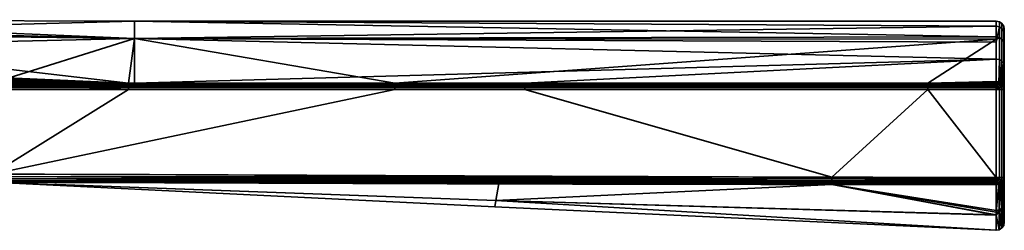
# Model space of a CAD drawing. Header units: millimetres. Extents: x -320 to 8070, y -96 to 57.
# Tile 87 of 111: x 5590 to 5651, y -96 to -83. Entities that reach past the tile are written whole.
import ezdxf

# ---------------------------------------------------------------- set-up
doc = ezdxf.new("R2010")
doc.units = ezdxf.units.MM
doc.layers.add('151', color=7, linetype='Continuous', true_color=0xffffff)

# ---------------------------------------------------------------- blocks, each defined once
blk = doc.blocks.new('UG_SURFACE_022')
at = {"layer": '151', "color": 251, "linetype": 'Continuous', "lineweight": 35}
for points in [[(5569.407, -83.211, 1103.999), (5596.861, -84.375, 1098.026), (5548.693, -83.206, 1103.195)], [(5548.693, -83.206, 1103.195), (5596.861, -84.375, 1098.026), (5569.504, -84.025, 1098.166)], [(5596.861, -83.3, 1103.998), (5569.407, -83.211, 1103.999), (5569.504, -84.024, 1109.832)], [(5569.407, -83.211, 1103.999), (5596.861, -83.3, 1103.998), (5596.861, -84.375, 1098.026)], [(5569.504, -84.024, 1109.832), (5596.861, -84.374, 1109.971), (5596.861, -83.3, 1103.998)], [(5596.861, -83.3, 1103.998), (5596.861, -84.374, 1109.971), (5650.5, -84.265, 1109.668)], [(5596.861, -83.3, 1103.998), (5650.5, -83.3, 1104), (5650.5, -83.616, 1100.726)], [(5650.5, -83.616, 1100.726), (5596.861, -84.375, 1098.026), (5596.861, -83.3, 1103.998)], [(5650.5, -84.265, 1109.668), (5650.5, -83.3, 1104), (5596.861, -83.3, 1103.998)], [(5650.692, -83.338, 1104), (5650.5, -83.3, 1104), (5650.5, -84.265, 1109.668), (5650.692, -84.301, 1109.656)], [(5650.692, -83.653, 1100.733), (5650.5, -83.616, 1100.726), (5650.5, -83.3, 1104), (5650.692, -83.338, 1104)], [(5650.854, -83.446, 1104), (5650.692, -83.338, 1104), (5650.692, -84.301, 1109.656), (5650.854, -84.404, 1109.62)], [(5650.854, -83.76, 1100.754), (5650.692, -83.653, 1100.733), (5650.692, -83.338, 1104), (5650.854, -83.446, 1104)], [(5650.5, -83.616, 1100.726), (5650.5, -84.603, 1098.112), (5596.861, -84.375, 1098.026)], [(5650.5, -84.603, 1098.112), (5650.5, -83.616, 1100.726), (5650.692, -83.653, 1100.733)], [(5650.692, -83.653, 1100.733), (5650.692, -85.68, 1095.366), (5650.5, -85.647, 1095.347), (5650.5, -84.603, 1098.112)], [(5650.854, -85.773, 1095.421), (5650.692, -85.68, 1095.366), (5650.692, -83.653, 1100.733), (5650.854, -83.76, 1100.754)], [(5650.962, -83.609, 1104), (5650.854, -83.446, 1104), (5650.854, -84.404, 1109.62), (5650.962, -84.557, 1109.566)], [(5650.962, -83.919, 1100.785), (5650.854, -83.76, 1100.754), (5650.854, -83.446, 1104), (5650.962, -83.609, 1104)], [(5650.962, -85.913, 1095.503), (5650.854, -85.773, 1095.421), (5650.854, -83.76, 1100.754), (5650.962, -83.919, 1100.785)], [(5651, -83.8, 1104), (5650.962, -83.609, 1104), (5650.962, -84.557, 1109.566), (5651, -84.737, 1109.503)], [(5651, -84.107, 1100.822), (5650.962, -83.919, 1100.785), (5650.962, -83.609, 1104), (5651, -83.8, 1104)], [(5651, -86.079, 1095.599), (5650.962, -85.913, 1095.503), (5650.962, -83.919, 1100.785), (5651, -84.107, 1100.822)], [(5651, -95.788, 1104), (5651, -83.8, 1104), (5651, -84.737, 1109.503)], [(5651, -95.788, 1104), (5651, -84.107, 1100.822), (5651, -83.8, 1104)], [(5569.504, -84.024, 1109.832), (5563.368, -85.696, 1114.722), (5596.49, -87.145, 1114.816)], [(5596.49, -87.145, 1114.816), (5596.861, -84.374, 1109.971), (5569.504, -84.024, 1109.832)], [(5569.62, -84.991, 1095.494), (5569.504, -84.025, 1098.166), (5596.861, -84.375, 1098.026)], [(5569.62, -84.991, 1095.494), (5596.861, -84.375, 1098.026), (5587.982, -87.146, 1093.184)], [(5596.861, -84.375, 1098.026), (5596.863, -87.147, 1093.184), (5587.982, -87.146, 1093.184)], [(5596.49, -87.145, 1114.816), (5596.863, -87.145, 1114.816), (5596.861, -84.374, 1109.971)], [(5596.861, -84.374, 1109.971), (5650.5, -84.419, 1109.946), (5650.5, -84.265, 1109.668)], [(5650.5, -84.419, 1109.946), (5596.861, -84.374, 1109.971), (5613.075, -87.148, 1114.816)], [(5596.861, -84.374, 1109.971), (5596.863, -87.145, 1114.816), (5613.075, -87.148, 1114.816)], [(5596.861, -84.375, 1098.026), (5650.5, -84.603, 1098.112), (5650.5, -85.647, 1095.347)], [(5650.5, -85.647, 1095.347), (5596.863, -87.147, 1093.184), (5596.861, -84.375, 1098.026)], [(5613.075, -87.148, 1114.816), (5646.247, -87.148, 1114.816), (5650.5, -84.419, 1109.946)], [(5646.247, -87.148, 1114.816), (5650.5, -87.053, 1114.698), (5650.5, -84.419, 1109.946)], [(5650.692, -84.301, 1109.656), (5650.5, -84.265, 1109.668), (5650.5, -84.419, 1109.946)], [(5650.5, -84.419, 1109.946), (5650.5, -87.053, 1114.698), (5650.692, -87.082, 1114.674), (5650.692, -84.301, 1109.656)], [(5650.854, -84.404, 1109.62), (5650.692, -84.301, 1109.656), (5650.692, -87.082, 1114.674), (5650.854, -87.167, 1114.606)], [(5650.962, -84.557, 1109.566), (5650.854, -84.404, 1109.62), (5650.854, -87.167, 1114.606), (5650.962, -87.294, 1114.505)], [(5651, -84.737, 1109.503), (5650.962, -84.557, 1109.566), (5650.962, -87.294, 1114.505), (5651, -87.443, 1114.385)], [(5651, -95.788, 1104), (5651, -86.079, 1095.599), (5651, -84.107, 1100.822)], [(5651, -84.737, 1109.503), (5651, -87.443, 1114.385), (5651, -94.687, 1110.751), (5651, -95.788, 1104)], [(5563.363, -85.774, 1114.837), (5563.355, -85.88, 1114.925), (5596.49, -87.319, 1114.952)], [(5596.49, -87.145, 1114.816), (5563.368, -85.696, 1114.722), (5563.363, -85.774, 1114.837)], [(5563.363, -85.774, 1114.837), (5596.49, -87.224, 1114.893), (5596.49, -87.145, 1114.816)], [(5596.49, -87.319, 1114.952), (5596.49, -87.224, 1114.893), (5563.363, -85.774, 1114.837)], [(5621.151, -87.147, 1093.184), (5596.863, -87.147, 1093.184), (5650.5, -85.647, 1095.347)], [(5650.5, -85.647, 1095.347), (5650.5, -87.148, 1093.184), (5621.151, -87.147, 1093.184)], [(5650.653, -87.171, 1093.203), (5650.5, -87.148, 1093.184), (5650.5, -85.647, 1095.347), (5650.692, -85.68, 1095.366)], [(5650.692, -85.68, 1095.366), (5650.692, -87.177, 1093.208), (5650.653, -87.171, 1093.203)], [(5650.692, -85.68, 1095.366), (5650.854, -85.773, 1095.421), (5650.854, -87.261, 1093.277), (5650.804, -87.236, 1093.256)], [(5650.804, -87.236, 1093.256), (5650.692, -87.177, 1093.208), (5650.692, -85.68, 1095.366)], [(5650.854, -85.773, 1095.421), (5650.936, -87.357, 1093.355), (5650.891, -87.305, 1093.312)], [(5650.854, -85.773, 1095.421), (5650.962, -85.913, 1095.503), (5650.962, -87.387, 1093.379), (5650.936, -87.357, 1093.355)], [(5650.891, -87.305, 1093.312), (5650.854, -87.261, 1093.277), (5650.854, -85.773, 1095.421)], [(5553.567, -92.621, 1115), (5588, -92.8, 1115), (5596.49, -87.533, 1115), (5563.336, -86.142, 1115)], [(5596.49, -87.423, 1114.988), (5563.346, -86.006, 1114.981), (5563.336, -86.142, 1115)], [(5563.336, -86.142, 1115), (5596.49, -87.533, 1115), (5596.49, -87.423, 1114.988)], [(5563.355, -85.88, 1114.925), (5563.346, -86.006, 1114.981), (5596.49, -87.423, 1114.988)], [(5596.49, -87.423, 1114.988), (5596.49, -87.319, 1114.952), (5563.355, -85.88, 1114.925)], [(5651, -87.535, 1093.5), (5650.962, -87.387, 1093.379), (5650.962, -85.913, 1095.503), (5651, -86.079, 1095.599)], [(5651, -86.079, 1095.599), (5651, -95.788, 1104), (5651, -94.592, 1096.971)], [(5651, -94.592, 1096.971), (5651, -93.011, 1093.5), (5651, -87.535, 1093.5), (5651, -86.079, 1095.599)], [(5587.975, -87.534, 1093), (5587.977, -87.424, 1093.012), (5621.151, -87.425, 1093.012), (5621.151, -87.535, 1093)], [(5640.257, -92.992, 1093), (5588, -92.8, 1093), (5587.975, -87.534, 1093), (5621.151, -87.535, 1093)], [(5587.977, -87.424, 1093.012), (5587.979, -87.32, 1093.048), (5621.151, -87.32, 1093.048), (5621.151, -87.425, 1093.012)], [(5587.979, -87.32, 1093.048), (5587.98, -87.225, 1093.107), (5621.151, -87.226, 1093.107)], [(5621.151, -87.226, 1093.107), (5621.151, -87.32, 1093.048), (5587.979, -87.32, 1093.048)], [(5587.98, -87.225, 1093.107), (5587.982, -87.146, 1093.184), (5596.863, -87.147, 1093.184)], [(5621.151, -87.226, 1093.107), (5587.98, -87.225, 1093.107), (5596.863, -87.147, 1093.184)], [(5613.075, -87.536, 1115), (5596.49, -87.533, 1115), (5588, -92.8, 1115)], [(5646.247, -87.536, 1115), (5613.075, -87.536, 1115), (5588, -92.8, 1115), (5640.257, -92.992, 1115)], [(5596.863, -87.145, 1114.816), (5596.49, -87.224, 1114.893), (5613.075, -87.227, 1114.893)], [(5596.863, -87.145, 1114.816), (5596.49, -87.145, 1114.816), (5596.49, -87.224, 1114.893)], [(5596.49, -87.224, 1114.893), (5596.49, -87.319, 1114.952), (5613.075, -87.321, 1114.952)], [(5613.075, -87.321, 1114.952), (5613.075, -87.227, 1114.893), (5596.49, -87.224, 1114.893)], [(5596.49, -87.319, 1114.952), (5596.49, -87.423, 1114.988), (5613.075, -87.426, 1114.988), (5613.075, -87.321, 1114.952)], [(5596.49, -87.423, 1114.988), (5596.49, -87.533, 1115), (5613.075, -87.536, 1115), (5613.075, -87.426, 1114.988)], [(5613.075, -87.227, 1114.893), (5613.075, -87.148, 1114.816), (5596.863, -87.145, 1114.816)], [(5596.863, -87.147, 1093.184), (5621.151, -87.147, 1093.184), (5621.151, -87.226, 1093.107)], [(5613.075, -87.148, 1114.816), (5613.075, -87.227, 1114.893), (5646.247, -87.227, 1114.893), (5646.247, -87.148, 1114.816)], [(5613.075, -87.227, 1114.893), (5613.075, -87.321, 1114.952), (5646.247, -87.321, 1114.952), (5646.247, -87.227, 1114.893)], [(5613.075, -87.321, 1114.952), (5613.075, -87.426, 1114.988), (5646.247, -87.426, 1114.988), (5646.247, -87.321, 1114.952)], [(5613.075, -87.426, 1114.988), (5613.075, -87.536, 1115), (5646.247, -87.536, 1115), (5646.247, -87.426, 1114.988)], [(5621.151, -87.226, 1093.107), (5621.151, -87.147, 1093.184), (5650.5, -87.148, 1093.184), (5650.5, -87.182, 1093.15)], [(5650.5, -87.182, 1093.15), (5650.5, -87.227, 1093.107), (5621.151, -87.226, 1093.107)], [(5621.151, -87.32, 1093.048), (5621.151, -87.226, 1093.107), (5650.5, -87.227, 1093.107), (5650.5, -87.321, 1093.048)], [(5621.151, -87.425, 1093.012), (5621.151, -87.32, 1093.048), (5650.5, -87.321, 1093.048), (5650.5, -87.344, 1093.04)], [(5650.5, -87.344, 1093.04), (5650.5, -87.425, 1093.012), (5621.151, -87.425, 1093.012)], [(5621.151, -87.535, 1093), (5621.151, -87.425, 1093.012), (5650.5, -87.425, 1093.012), (5650.5, -87.535, 1093)], [(5621.151, -87.535, 1093), (5650.5, -87.535, 1093), (5650.5, -93.011, 1093), (5640.257, -92.992, 1093)], [(5640.257, -92.992, 1115), (5650.5, -93.011, 1115), (5646.247, -87.536, 1115)], [(5646.247, -87.148, 1114.816), (5650.5, -87.148, 1114.816), (5650.5, -87.053, 1114.698)], [(5646.247, -87.148, 1114.816), (5646.247, -87.227, 1114.893), (5650.5, -87.227, 1114.893), (5650.5, -87.182, 1114.85)], [(5650.5, -87.182, 1114.85), (5650.5, -87.148, 1114.816), (5646.247, -87.148, 1114.816)], [(5646.247, -87.227, 1114.893), (5646.247, -87.321, 1114.952), (5650.5, -87.321, 1114.952), (5650.5, -87.227, 1114.893)], [(5646.247, -87.321, 1114.952), (5646.247, -87.426, 1114.988), (5650.5, -87.425, 1114.988), (5650.5, -87.344, 1114.959)], [(5650.5, -87.344, 1114.959), (5650.5, -87.321, 1114.952), (5646.247, -87.321, 1114.952)], [(5646.247, -87.426, 1114.988), (5646.247, -87.536, 1115), (5650.5, -87.535, 1115), (5650.5, -87.425, 1114.988)], [(5650.5, -93.011, 1115), (5650.5, -87.535, 1115), (5646.247, -87.536, 1115)], [(5650.692, -87.082, 1114.674), (5650.5, -87.053, 1114.698), (5650.5, -87.148, 1114.816), (5650.653, -87.171, 1114.797)], [(5650.653, -87.171, 1114.797), (5650.5, -87.148, 1114.816), (5650.5, -87.182, 1114.85)], [(5650.5, -87.182, 1093.15), (5650.5, -87.148, 1093.184), (5650.653, -87.171, 1093.203)], [(5650.5, -87.182, 1114.85), (5650.636, -87.207, 1114.852), (5650.653, -87.171, 1114.797)], [(5650.653, -87.171, 1093.203), (5650.636, -87.207, 1093.148), (5650.5, -87.182, 1093.15)], [(5650.636, -87.207, 1114.852), (5650.5, -87.182, 1114.85), (5650.5, -87.227, 1114.893)], [(5650.5, -87.227, 1093.107), (5650.5, -87.182, 1093.15), (5650.636, -87.207, 1093.148)], [(5650.636, -87.207, 1114.852), (5650.5, -87.227, 1114.893), (5650.5, -87.321, 1114.952)], [(5650.5, -87.321, 1114.952), (5650.574, -87.358, 1114.962), (5650.636, -87.207, 1114.852)], [(5650.636, -87.207, 1093.148), (5650.574, -87.358, 1093.039), (5650.5, -87.321, 1093.048)], [(5650.5, -87.321, 1093.048), (5650.5, -87.227, 1093.107), (5650.636, -87.207, 1093.148)], [(5650.5, -87.321, 1114.952), (5650.5, -87.344, 1114.959), (5650.574, -87.358, 1114.962)], [(5650.574, -87.358, 1093.039), (5650.5, -87.344, 1093.04), (5650.5, -87.321, 1093.048)], [(5650.574, -87.358, 1114.962), (5650.5, -87.344, 1114.959), (5650.5, -87.425, 1114.988)], [(5650.5, -87.425, 1093.012), (5650.5, -87.344, 1093.04), (5650.574, -87.358, 1093.039)], [(5650.5, -87.425, 1114.988), (5650.5, -87.535, 1115), (5650.574, -87.358, 1114.962)], [(5650.5, -87.535, 1115), (5650.636, -87.399, 1114.962), (5650.574, -87.358, 1114.962)], [(5650.574, -87.358, 1093.039), (5650.5, -87.535, 1093), (5650.5, -87.425, 1093.012)], [(5650.574, -87.358, 1093.039), (5650.636, -87.399, 1093.039), (5650.5, -87.535, 1093)], [(5650.5, -87.535, 1115), (5650.678, -87.462, 1114.962), (5650.636, -87.399, 1114.962)], [(5650.636, -87.399, 1093.039), (5650.678, -87.462, 1093.039), (5650.5, -87.535, 1093)], [(5650.678, -87.462, 1114.962), (5650.5, -87.535, 1115), (5650.692, -87.535, 1114.962)], [(5650.692, -87.535, 1093.038), (5650.5, -87.535, 1093), (5650.678, -87.462, 1093.039)], [(5650.5, -87.535, 1115), (5650.5, -93.011, 1115), (5650.692, -93.011, 1114.962), (5650.692, -87.535, 1114.962)], [(5650.5, -93.011, 1093), (5650.5, -87.535, 1093), (5650.692, -87.535, 1093.038), (5650.692, -93.011, 1093.038)], [(5650.574, -87.358, 1114.962), (5650.636, -87.399, 1114.962), (5650.751, -87.284, 1114.852), (5650.636, -87.207, 1114.852)], [(5650.636, -87.207, 1093.148), (5650.751, -87.284, 1093.148), (5650.636, -87.399, 1093.039), (5650.574, -87.358, 1093.039)], [(5650.692, -87.177, 1114.792), (5650.653, -87.171, 1114.797), (5650.636, -87.207, 1114.852)], [(5650.636, -87.207, 1093.148), (5650.653, -87.171, 1093.203), (5650.692, -87.177, 1093.208)], [(5650.636, -87.207, 1114.852), (5650.751, -87.284, 1114.852), (5650.692, -87.177, 1114.792)], [(5650.692, -87.177, 1093.208), (5650.751, -87.284, 1093.148), (5650.636, -87.207, 1093.148)], [(5650.636, -87.399, 1114.962), (5650.678, -87.462, 1114.962), (5650.828, -87.4, 1114.852), (5650.751, -87.284, 1114.852)], [(5650.751, -87.284, 1093.148), (5650.828, -87.4, 1093.148), (5650.678, -87.462, 1093.039), (5650.636, -87.399, 1093.039)], [(5650.653, -87.171, 1114.797), (5650.692, -87.177, 1114.792), (5650.692, -87.082, 1114.674)], [(5650.828, -87.4, 1114.852), (5650.678, -87.462, 1114.962), (5650.692, -87.535, 1114.962), (5650.853, -87.535, 1114.853)], [(5650.853, -87.535, 1093.147), (5650.692, -87.535, 1093.039), (5650.678, -87.462, 1093.039), (5650.828, -87.4, 1093.148)], [(5650.692, -87.535, 1114.962), (5650.692, -87.535, 1114.962), (5650.678, -87.462, 1114.962)], [(5650.678, -87.462, 1093.039), (5650.692, -87.535, 1093.039), (5650.692, -87.535, 1093.038)], [(5650.854, -87.167, 1114.606), (5650.692, -87.082, 1114.674), (5650.692, -87.177, 1114.792), (5650.804, -87.236, 1114.744)], [(5650.751, -87.284, 1114.852), (5650.804, -87.236, 1114.744), (5650.692, -87.177, 1114.792)], [(5650.692, -87.177, 1093.208), (5650.804, -87.236, 1093.256), (5650.751, -87.284, 1093.148)], [(5650.692, -93.011, 1114.962), (5650.853, -93.011, 1114.853), (5650.853, -87.535, 1114.853), (5650.692, -87.535, 1114.962)], [(5650.692, -93.011, 1093.039), (5650.692, -93.011, 1093.038), (5650.692, -87.535, 1093.038), (5650.692, -87.535, 1093.039)], [(5650.692, -87.535, 1093.039), (5650.853, -87.535, 1093.147), (5650.853, -93.011, 1093.147), (5650.692, -93.011, 1093.039)], [(5650.804, -87.236, 1114.744), (5650.751, -87.284, 1114.852), (5650.828, -87.4, 1114.852)], [(5650.828, -87.4, 1093.148), (5650.751, -87.284, 1093.148), (5650.804, -87.236, 1093.256)], [(5650.804, -87.236, 1114.744), (5650.854, -87.261, 1114.723), (5650.854, -87.167, 1114.606)], [(5650.828, -87.4, 1114.852), (5650.854, -87.261, 1114.723), (5650.804, -87.236, 1114.744)], [(5650.804, -87.236, 1093.256), (5650.854, -87.261, 1093.277), (5650.828, -87.4, 1093.148)], [(5650.891, -87.305, 1114.688), (5650.854, -87.261, 1114.723), (5650.828, -87.4, 1114.852)], [(5650.828, -87.4, 1093.148), (5650.854, -87.261, 1093.277), (5650.891, -87.305, 1093.312)], [(5650.828, -87.4, 1114.852), (5650.928, -87.358, 1114.688), (5650.891, -87.305, 1114.688)], [(5650.891, -87.305, 1093.312), (5650.928, -87.358, 1093.312), (5650.828, -87.4, 1093.148)], [(5650.928, -87.358, 1114.688), (5650.828, -87.4, 1114.852), (5650.855, -87.535, 1114.852), (5650.961, -87.535, 1114.691)], [(5650.961, -87.535, 1093.309), (5650.855, -87.535, 1093.148), (5650.828, -87.4, 1093.148), (5650.928, -87.358, 1093.312)], [(5650.853, -87.535, 1114.853), (5650.855, -87.535, 1114.852), (5650.828, -87.4, 1114.852)], [(5650.828, -87.4, 1093.148), (5650.855, -87.535, 1093.148), (5650.853, -87.535, 1093.147)], [(5650.855, -87.535, 1114.852), (5650.853, -87.535, 1114.853), (5650.853, -93.011, 1114.853), (5650.855, -93.011, 1114.852)], [(5650.855, -93.011, 1093.148), (5650.853, -93.011, 1093.147), (5650.853, -87.535, 1093.147), (5650.855, -87.535, 1093.148)], [(5650.854, -87.167, 1114.606), (5650.854, -87.261, 1114.723), (5650.891, -87.305, 1114.688)], [(5650.891, -87.305, 1114.688), (5650.936, -87.357, 1114.645), (5650.962, -87.294, 1114.505), (5650.854, -87.167, 1114.606)], [(5650.855, -93.011, 1114.852), (5650.961, -93.011, 1114.691), (5650.961, -87.535, 1114.691), (5650.855, -87.535, 1114.852)], [(5650.855, -87.535, 1093.148), (5650.961, -87.535, 1093.309), (5650.961, -93.011, 1093.309), (5650.855, -93.011, 1093.148)], [(5650.891, -87.305, 1114.688), (5650.928, -87.358, 1114.688), (5650.936, -87.357, 1114.645)], [(5650.936, -87.357, 1093.355), (5650.928, -87.358, 1093.312), (5650.891, -87.305, 1093.312)], [(5650.936, -87.357, 1114.645), (5650.928, -87.358, 1114.688), (5650.963, -87.535, 1114.688)], [(5650.963, -87.535, 1093.312), (5650.928, -87.358, 1093.312), (5650.936, -87.357, 1093.355)], [(5650.961, -87.535, 1114.691), (5650.963, -87.535, 1114.688), (5650.928, -87.358, 1114.688)], [(5650.928, -87.358, 1093.312), (5650.963, -87.535, 1093.312), (5650.961, -87.535, 1093.309)], [(5650.936, -87.357, 1114.645), (5650.962, -87.387, 1114.621), (5650.962, -87.294, 1114.505)], [(5650.963, -87.535, 1114.688), (5650.962, -87.387, 1114.621), (5650.936, -87.357, 1114.645)], [(5650.936, -87.357, 1093.355), (5650.962, -87.387, 1093.379), (5650.963, -87.535, 1093.312)], [(5650.963, -87.535, 1114.688), (5650.961, -87.535, 1114.691), (5650.961, -93.011, 1114.691), (5650.963, -93.011, 1114.688)], [(5650.963, -93.011, 1093.312), (5650.961, -93.011, 1093.309), (5650.961, -87.535, 1093.309), (5650.963, -87.535, 1093.312)], [(5651, -87.443, 1114.385), (5650.962, -87.294, 1114.505), (5650.962, -87.387, 1114.621), (5651, -87.535, 1114.5)], [(5650.963, -87.535, 1114.688), (5651, -87.535, 1114.5), (5650.962, -87.387, 1114.621)], [(5650.962, -87.387, 1093.379), (5651, -87.535, 1093.5), (5650.963, -87.535, 1093.312)], [(5650.963, -93.011, 1114.688), (5651, -93.011, 1114.5), (5651, -87.535, 1114.5), (5650.963, -87.535, 1114.688)], [(5650.963, -87.535, 1093.312), (5651, -87.535, 1093.5), (5651, -93.011, 1093.5), (5650.963, -93.011, 1093.312)], [(5651, -87.443, 1114.385), (5651, -87.535, 1114.5), (5651, -93.011, 1114.5), (5651, -94.687, 1110.751)], [(5588, -92.955, 1114.976), (5587.999, -93.094, 1114.905), (5640.256, -93.207, 1114.951)], [(5587.999, -93.094, 1093.096), (5588, -92.955, 1093.024), (5640.257, -93.102, 1093.012)], [(5587.999, -93.094, 1114.905), (5587.999, -93.204, 1114.794), (5640.256, -93.301, 1114.893)], [(5640.256, -93.301, 1114.893), (5640.256, -93.207, 1114.951), (5587.999, -93.094, 1114.905)], [(5587.999, -93.204, 1093.206), (5587.999, -93.094, 1093.096), (5640.256, -93.207, 1093.048)], [(5640.257, -93.102, 1093.012), (5640.256, -93.207, 1093.048), (5587.999, -93.094, 1093.096)], [(5640.257, -92.992, 1115), (5588, -92.8, 1115), (5588, -92.955, 1114.976)], [(5588, -92.955, 1093.024), (5588, -92.8, 1093), (5640.257, -92.992, 1093)], [(5588, -92.955, 1114.976), (5640.257, -93.102, 1114.988), (5640.257, -92.992, 1115)], [(5640.256, -93.207, 1114.951), (5640.257, -93.102, 1114.988), (5588, -92.955, 1114.976)], [(5640.257, -92.992, 1093), (5640.257, -93.102, 1093.012), (5588, -92.955, 1093.024)], [(5640.257, -93.102, 1114.988), (5640.256, -93.207, 1114.951), (5650.5, -93.203, 1114.96)], [(5650.5, -93.203, 1093.04), (5640.256, -93.207, 1093.048), (5640.257, -93.102, 1093.012)], [(5650.5, -93.011, 1115), (5640.257, -92.992, 1115), (5640.257, -93.102, 1114.988)], [(5640.257, -93.102, 1093.012), (5640.257, -92.992, 1093), (5650.5, -93.011, 1093)], [(5640.257, -93.102, 1114.988), (5650.5, -93.116, 1114.989), (5650.5, -93.011, 1115)], [(5650.5, -93.011, 1093), (5650.5, -93.116, 1093.011), (5640.257, -93.102, 1093.012)], [(5650.5, -93.203, 1114.96), (5650.5, -93.116, 1114.989), (5640.257, -93.102, 1114.988)], [(5640.257, -93.102, 1093.012), (5650.5, -93.116, 1093.011), (5650.5, -93.203, 1093.04)], [(5650.573, -93.189, 1114.962), (5650.5, -93.011, 1115), (5650.5, -93.116, 1114.989)], [(5650.692, -93.011, 1114.962), (5650.5, -93.011, 1115), (5650.678, -93.085, 1114.962)], [(5650.5, -93.011, 1115), (5650.636, -93.148, 1114.962), (5650.678, -93.085, 1114.962)], [(5650.5, -93.011, 1115), (5650.573, -93.189, 1114.962), (5650.636, -93.148, 1114.962)], [(5650.678, -93.085, 1093.039), (5650.5, -93.011, 1093), (5650.692, -93.011, 1093.038)], [(5650.678, -93.085, 1093.039), (5650.636, -93.148, 1093.039), (5650.5, -93.011, 1093)], [(5650.636, -93.148, 1093.039), (5650.573, -93.189, 1093.039), (5650.5, -93.011, 1093)], [(5650.5, -93.116, 1093.011), (5650.5, -93.011, 1093), (5650.573, -93.189, 1093.039)], [(5650.5, -93.116, 1114.989), (5650.5, -93.203, 1114.96), (5650.573, -93.189, 1114.962)], [(5650.573, -93.189, 1093.039), (5650.5, -93.203, 1093.04), (5650.5, -93.116, 1093.011)], [(5650.636, -93.148, 1114.962), (5650.573, -93.189, 1114.962), (5650.636, -93.34, 1114.852), (5650.751, -93.263, 1114.852)], [(5650.751, -93.263, 1093.148), (5650.636, -93.34, 1093.148), (5650.573, -93.189, 1093.039), (5650.636, -93.148, 1093.039)], [(5650.678, -93.085, 1114.962), (5650.636, -93.148, 1114.962), (5650.751, -93.263, 1114.852), (5650.828, -93.147, 1114.852)], [(5650.828, -93.147, 1093.148), (5650.751, -93.263, 1093.148), (5650.636, -93.148, 1093.039), (5650.678, -93.085, 1093.039)], [(5650.678, -93.085, 1114.962), (5650.692, -93.011, 1114.962), (5650.692, -93.011, 1114.962)], [(5650.853, -93.011, 1114.853), (5650.692, -93.011, 1114.962), (5650.678, -93.085, 1114.962), (5650.828, -93.147, 1114.852)], [(5650.828, -93.147, 1093.148), (5650.678, -93.085, 1093.039), (5650.692, -93.011, 1093.039), (5650.853, -93.011, 1093.147)], [(5650.692, -93.011, 1093.038), (5650.692, -93.011, 1093.039), (5650.678, -93.085, 1093.039)], [(5650.928, -93.189, 1114.688), (5650.828, -93.147, 1114.852), (5650.751, -93.263, 1114.852)], [(5650.823, -93.332, 1093.311), (5650.751, -93.263, 1093.148), (5650.828, -93.147, 1093.148)], [(5650.828, -93.147, 1093.148), (5650.928, -93.189, 1093.312), (5650.823, -93.332, 1093.311)], [(5650.828, -93.147, 1114.852), (5650.855, -93.011, 1114.852), (5650.853, -93.011, 1114.853)], [(5650.961, -93.011, 1114.691), (5650.855, -93.011, 1114.852), (5650.828, -93.147, 1114.852), (5650.928, -93.189, 1114.688)], [(5650.928, -93.189, 1093.312), (5650.828, -93.147, 1093.148), (5650.855, -93.011, 1093.148), (5650.961, -93.011, 1093.309)], [(5650.853, -93.011, 1093.147), (5650.855, -93.011, 1093.148), (5650.828, -93.147, 1093.148)], [(5650.928, -93.189, 1114.688), (5650.963, -93.011, 1114.688), (5650.961, -93.011, 1114.691)], [(5650.963, -93.011, 1114.688), (5650.928, -93.189, 1114.688), (5650.948, -93.196, 1114.605)], [(5650.948, -93.196, 1093.395), (5650.928, -93.189, 1093.312), (5650.963, -93.011, 1093.312)], [(5650.961, -93.011, 1093.309), (5650.963, -93.011, 1093.312), (5650.928, -93.189, 1093.312)], [(5650.948, -93.196, 1114.605), (5650.962, -93.178, 1114.595), (5650.963, -93.011, 1114.688)], [(5650.963, -93.011, 1093.312), (5650.962, -93.178, 1093.405), (5650.948, -93.196, 1093.395)], [(5650.961, -94.87, 1110.812), (5651, -94.687, 1110.751), (5651, -93.011, 1114.5)], [(5650.961, -94.774, 1096.907), (5650.962, -93.178, 1093.405), (5651, -93.011, 1093.5)], [(5651, -93.011, 1093.5), (5651, -94.592, 1096.971), (5650.961, -94.774, 1096.907)], [(5651, -93.011, 1114.5), (5650.962, -93.178, 1114.595), (5650.961, -94.87, 1110.812)], [(5650.962, -93.178, 1114.595), (5651, -93.011, 1114.5), (5650.963, -93.011, 1114.688)], [(5650.963, -93.011, 1093.312), (5651, -93.011, 1093.5), (5650.962, -93.178, 1093.405)], [(5587.999, -93.3, 1093.5), (5619.353, -94.449, 1098.435), (5587.979, -93.299, 1098.581)], [(5587.979, -93.299, 1098.581), (5619.353, -94.449, 1098.435), (5619.283, -94.83, 1104)], [(5587.999, -93.3, 1114.5), (5587.979, -93.299, 1109.419), (5619.353, -94.449, 1109.565)], [(5587.979, -93.299, 1109.419), (5587.979, -93.299, 1104), (5619.283, -94.83, 1104)], [(5619.283, -94.83, 1104), (5619.353, -94.449, 1109.565), (5587.979, -93.299, 1109.419)], [(5619.283, -94.83, 1104), (5587.979, -93.299, 1104), (5587.979, -93.299, 1098.581)], [(5587.999, -93.204, 1114.794), (5587.999, -93.276, 1114.655), (5640.256, -93.38, 1114.815)], [(5640.256, -93.38, 1114.815), (5640.256, -93.301, 1114.893), (5587.999, -93.204, 1114.794)], [(5587.999, -93.276, 1093.346), (5587.999, -93.204, 1093.206), (5640.256, -93.301, 1093.107)], [(5640.256, -93.207, 1093.048), (5640.256, -93.301, 1093.107), (5587.999, -93.204, 1093.206)], [(5587.999, -93.276, 1114.655), (5587.999, -93.3, 1114.5), (5619.544, -93.385, 1114.634)], [(5619.544, -93.385, 1114.634), (5640.256, -93.38, 1114.815), (5587.999, -93.276, 1114.655)], [(5587.999, -93.276, 1093.346), (5640.256, -93.38, 1093.185), (5619.544, -93.385, 1093.366)], [(5619.544, -93.385, 1093.366), (5587.999, -93.3, 1093.5), (5587.999, -93.276, 1093.346)], [(5640.256, -93.301, 1093.107), (5640.256, -93.38, 1093.185), (5587.999, -93.276, 1093.346)], [(5587.999, -93.3, 1093.5), (5619.544, -93.385, 1093.366), (5619.353, -94.449, 1098.435)], [(5619.353, -94.449, 1109.565), (5619.544, -93.385, 1114.634), (5587.999, -93.3, 1114.5)], [(5619.353, -94.449, 1098.435), (5619.544, -93.385, 1093.366), (5640.256, -93.44, 1093.278)], [(5640.256, -93.44, 1114.722), (5619.544, -93.385, 1114.634), (5619.353, -94.449, 1109.565)], [(5640.256, -93.44, 1093.278), (5650.492, -95.321, 1098.318), (5619.353, -94.449, 1098.435)], [(5619.353, -94.449, 1109.565), (5650.492, -95.36, 1109.69), (5640.256, -93.44, 1114.722)], [(5619.544, -93.385, 1114.634), (5640.256, -93.44, 1114.722), (5640.256, -93.38, 1114.815)], [(5640.256, -93.38, 1093.185), (5640.256, -93.44, 1093.278), (5619.544, -93.385, 1093.366)], [(5640.256, -93.207, 1114.951), (5650.5, -93.216, 1114.956), (5650.5, -93.203, 1114.96)], [(5650.5, -93.203, 1093.04), (5650.5, -93.216, 1093.044), (5640.256, -93.207, 1093.048)], [(5650.5, -93.307, 1114.903), (5650.5, -93.216, 1114.956), (5640.256, -93.207, 1114.951)], [(5640.256, -93.207, 1114.951), (5640.256, -93.301, 1114.893), (5650.5, -93.307, 1114.903)], [(5650.5, -93.307, 1093.097), (5640.256, -93.301, 1093.107), (5640.256, -93.207, 1093.048)], [(5640.256, -93.207, 1093.048), (5650.5, -93.216, 1093.044), (5650.5, -93.307, 1093.097)], [(5650.499, -93.365, 1114.85), (5640.256, -93.301, 1114.893), (5640.256, -93.38, 1114.815)], [(5650.499, -93.365, 1114.85), (5650.5, -93.307, 1114.903), (5640.256, -93.301, 1114.893)], [(5640.256, -93.301, 1093.107), (5650.5, -93.307, 1093.097), (5650.499, -93.365, 1093.15)], [(5650.499, -93.365, 1093.15), (5640.256, -93.38, 1093.185), (5640.256, -93.301, 1093.107)], [(5640.256, -93.38, 1114.815), (5650.499, -93.385, 1114.833), (5650.499, -93.365, 1114.85)], [(5650.499, -93.365, 1093.15), (5650.499, -93.385, 1093.167), (5640.256, -93.38, 1093.185)], [(5650.499, -93.446, 1114.747), (5650.499, -93.385, 1114.833), (5640.256, -93.38, 1114.815)], [(5640.256, -93.38, 1114.815), (5640.256, -93.44, 1114.722), (5650.499, -93.446, 1114.747)], [(5650.499, -93.446, 1093.253), (5640.256, -93.44, 1093.278), (5640.256, -93.38, 1093.185)], [(5640.256, -93.38, 1093.185), (5650.499, -93.385, 1093.167), (5650.499, -93.446, 1093.253)], [(5640.256, -93.44, 1093.278), (5650.499, -93.446, 1093.253), (5650.493, -95.063, 1096.805)], [(5640.256, -93.44, 1114.722), (5650.492, -95.36, 1109.69), (5650.493, -95.161, 1110.91)], [(5650.493, -95.161, 1110.91), (5650.499, -93.446, 1114.747), (5640.256, -93.44, 1114.722)], [(5650.493, -95.063, 1096.805), (5650.492, -95.321, 1098.318), (5640.256, -93.44, 1093.278)], [(5650.493, -95.161, 1110.91), (5650.686, -95.127, 1110.898), (5650.669, -93.417, 1114.731)], [(5650.493, -95.063, 1096.805), (5650.499, -93.446, 1093.253), (5650.669, -93.417, 1093.269)], [(5650.669, -93.417, 1093.269), (5650.687, -95.029, 1096.817), (5650.493, -95.063, 1096.805)], [(5650.669, -93.417, 1114.731), (5650.499, -93.446, 1114.747), (5650.493, -95.161, 1110.91)], [(5650.5, -93.307, 1114.903), (5650.499, -93.365, 1114.85), (5650.636, -93.34, 1114.852)], [(5650.636, -93.34, 1093.148), (5650.499, -93.365, 1093.15), (5650.5, -93.307, 1093.097)], [(5650.669, -93.417, 1114.731), (5650.636, -93.34, 1114.852), (5650.499, -93.385, 1114.833)], [(5650.636, -93.34, 1114.852), (5650.499, -93.365, 1114.85), (5650.499, -93.385, 1114.833)], [(5650.499, -93.385, 1093.167), (5650.636, -93.34, 1093.148), (5650.669, -93.417, 1093.269)], [(5650.499, -93.385, 1093.167), (5650.499, -93.365, 1093.15), (5650.636, -93.34, 1093.148)], [(5650.499, -93.385, 1114.833), (5650.499, -93.446, 1114.747), (5650.669, -93.417, 1114.731)], [(5650.669, -93.417, 1093.269), (5650.499, -93.446, 1093.253), (5650.499, -93.385, 1093.167)], [(5650.573, -93.189, 1114.962), (5650.5, -93.216, 1114.956), (5650.5, -93.307, 1114.903)], [(5650.573, -93.189, 1114.962), (5650.5, -93.203, 1114.96), (5650.5, -93.216, 1114.956)], [(5650.5, -93.307, 1114.903), (5650.636, -93.34, 1114.852), (5650.573, -93.189, 1114.962)], [(5650.573, -93.189, 1093.039), (5650.636, -93.34, 1093.148), (5650.5, -93.307, 1093.097)], [(5650.5, -93.307, 1093.097), (5650.5, -93.216, 1093.044), (5650.573, -93.189, 1093.039)], [(5650.5, -93.216, 1093.044), (5650.5, -93.203, 1093.04), (5650.573, -93.189, 1093.039)], [(5650.751, -93.263, 1114.852), (5650.636, -93.34, 1114.852), (5650.691, -93.413, 1114.728)], [(5650.691, -93.413, 1093.271), (5650.636, -93.34, 1093.148), (5650.751, -93.263, 1093.148)], [(5650.636, -93.34, 1114.852), (5650.669, -93.417, 1114.731), (5650.691, -93.413, 1114.728)], [(5650.691, -93.413, 1093.271), (5650.669, -93.417, 1093.269), (5650.636, -93.34, 1093.148)], [(5650.686, -95.127, 1110.898), (5650.691, -93.413, 1114.728), (5650.669, -93.417, 1114.731)], [(5650.669, -93.417, 1093.269), (5650.691, -93.413, 1093.271), (5650.687, -95.029, 1096.817)], [(5650.826, -93.335, 1114.684), (5650.686, -95.127, 1110.898), (5650.851, -95.025, 1110.864)], [(5650.826, -93.335, 1114.684), (5650.814, -93.342, 1114.688), (5650.686, -95.127, 1110.898)], [(5650.814, -93.342, 1114.688), (5650.691, -93.413, 1114.728), (5650.686, -95.127, 1110.898)], [(5650.814, -93.342, 1093.312), (5650.826, -93.335, 1093.316), (5650.687, -95.029, 1096.817)], [(5650.851, -94.928, 1096.853), (5650.687, -95.029, 1096.817), (5650.826, -93.335, 1093.316)], [(5650.687, -95.029, 1096.817), (5650.691, -93.413, 1093.271), (5650.814, -93.342, 1093.312)], [(5650.691, -93.413, 1114.728), (5650.814, -93.342, 1114.688), (5650.751, -93.263, 1114.852)], [(5650.751, -93.263, 1093.148), (5650.814, -93.342, 1093.312), (5650.691, -93.413, 1093.271)], [(5650.751, -93.263, 1114.852), (5650.823, -93.332, 1114.689), (5650.928, -93.189, 1114.688)], [(5650.814, -93.342, 1114.688), (5650.823, -93.332, 1114.689), (5650.751, -93.263, 1114.852)], [(5650.751, -93.263, 1093.148), (5650.823, -93.332, 1093.311), (5650.814, -93.342, 1093.312)], [(5650.826, -93.335, 1114.684), (5650.823, -93.332, 1114.689), (5650.814, -93.342, 1114.688)], [(5650.814, -93.342, 1093.312), (5650.823, -93.332, 1093.311), (5650.826, -93.335, 1093.316)], [(5650.853, -93.319, 1114.675), (5650.928, -93.189, 1114.688), (5650.823, -93.332, 1114.689)], [(5650.823, -93.332, 1093.311), (5650.928, -93.189, 1093.312), (5650.853, -93.319, 1093.325)], [(5650.823, -93.332, 1114.689), (5650.826, -93.335, 1114.684), (5650.853, -93.319, 1114.675)], [(5650.853, -93.319, 1093.325), (5650.826, -93.335, 1093.316), (5650.823, -93.332, 1093.311)], [(5650.851, -95.025, 1110.864), (5650.853, -93.319, 1114.675), (5650.826, -93.335, 1114.684)], [(5650.826, -93.335, 1093.316), (5650.853, -93.319, 1093.325), (5650.851, -94.928, 1096.853)], [(5650.948, -93.196, 1114.605), (5650.851, -95.025, 1110.864), (5650.961, -94.87, 1110.812)], [(5650.851, -94.928, 1096.853), (5650.853, -93.319, 1093.325), (5650.948, -93.196, 1093.395)], [(5650.961, -94.774, 1096.907), (5650.851, -94.928, 1096.853), (5650.948, -93.196, 1093.395)], [(5650.948, -93.196, 1114.605), (5650.853, -93.319, 1114.675), (5650.851, -95.025, 1110.864)], [(5650.853, -93.319, 1114.675), (5650.948, -93.196, 1114.605), (5650.928, -93.189, 1114.688)], [(5650.928, -93.189, 1093.312), (5650.948, -93.196, 1093.395), (5650.853, -93.319, 1093.325)], [(5650.961, -94.87, 1110.812), (5650.962, -93.178, 1114.595), (5650.948, -93.196, 1114.605)], [(5650.948, -93.196, 1093.395), (5650.962, -93.178, 1093.405), (5650.961, -94.774, 1096.907)], [(5650.488, -96.288, 1104), (5619.283, -94.83, 1104), (5619.353, -94.449, 1098.435)], [(5619.353, -94.449, 1109.565), (5619.283, -94.83, 1104), (5650.488, -96.288, 1104)], [(5650.488, -96.288, 1104), (5650.488, -96.288, 1104), (5619.283, -94.83, 1104)], [(5619.353, -94.449, 1098.435), (5650.492, -95.321, 1098.318), (5650.488, -96.288, 1104)], [(5650.488, -96.288, 1104), (5650.492, -95.36, 1109.69), (5619.353, -94.449, 1109.565)], [(5650.687, -95.029, 1096.817), (5650.851, -94.928, 1096.853), (5650.849, -96.146, 1104)], [(5650.961, -94.87, 1110.812), (5650.851, -95.025, 1110.864), (5650.849, -96.146, 1104)], [(5650.849, -96.146, 1104), (5650.961, -95.982, 1104), (5650.961, -94.87, 1110.812)], [(5650.961, -95.982, 1104), (5650.849, -96.146, 1104), (5650.851, -94.928, 1096.853)], [(5650.851, -94.928, 1096.853), (5650.961, -94.774, 1096.907), (5650.961, -95.982, 1104)], [(5650.961, -95.982, 1104), (5650.961, -94.774, 1096.907), (5651, -94.592, 1096.971)], [(5651, -94.592, 1096.971), (5651, -95.788, 1104), (5650.961, -95.982, 1104)], [(5650.961, -95.982, 1104), (5651, -95.788, 1104), (5651, -94.687, 1110.751)], [(5651, -94.687, 1110.751), (5650.961, -94.87, 1110.812), (5650.961, -95.982, 1104)], [(5650.683, -96.254, 1104), (5650.488, -96.288, 1104), (5650.492, -95.321, 1098.318)], [(5650.492, -95.36, 1109.69), (5650.488, -96.288, 1104), (5650.683, -96.254, 1104)], [(5650.492, -95.321, 1098.318), (5650.687, -95.029, 1096.817), (5650.683, -96.254, 1104)], [(5650.492, -95.321, 1098.318), (5650.493, -95.063, 1096.805), (5650.687, -95.029, 1096.817)], [(5650.683, -96.254, 1104), (5650.686, -95.127, 1110.898), (5650.492, -95.36, 1109.69)], [(5650.686, -95.127, 1110.898), (5650.493, -95.161, 1110.91), (5650.492, -95.36, 1109.69)], [(5650.851, -95.025, 1110.864), (5650.686, -95.127, 1110.898), (5650.683, -96.254, 1104)], [(5650.683, -96.254, 1104), (5650.849, -96.146, 1104), (5650.851, -95.025, 1110.864)], [(5650.849, -96.146, 1104), (5650.683, -96.254, 1104), (5650.687, -95.029, 1096.817)], [(5650.488, -96.288, 1104), (5650.488, -96.288, 1104), (5650.683, -96.254, 1104)]]:
    blk.add_3dface(points, dxfattribs=at)

msp = doc.modelspace()

# ---------------------------------------------------------------- linework, layer by layer
at = {"layer": '151', "color": 251, "linetype": 'Continuous', "lineweight": 35}
for p, q in [((5650.5, -87.535, 1093), (5650.5, -93.011, 1093)), ((5650.5, -93.011, 1115), (5650.5, -87.535, 1115)), ((5651, -87.535, 1114.5), (5651, -93.011, 1114.5)), ((5651, -93.011, 1093.5), (5651, -87.535, 1093.5))]:
    msp.add_line(p, q, dxfattribs=at)
at = {"layer": '151', "color": 251, "linetype": 'Continuous', "lineweight": 35, "extrusion": (0, 0.631583, -0.775308)}
msp.add_arc((-5650.5, 636.033, -919.367), 0.5, 89.99636, 180, dxfattribs=at)
at = {"layer": '151', "color": 251, "linetype": 'Continuous', "lineweight": 35, "extrusion": (1, 8.19992e-05, -5.55134e-14)}
msp.add_arc((-87.999, 1114.5, 5650.493), 0.5, 39.16704, 90, dxfattribs=at)
at = {"layer": '151', "color": 251, "linetype": 'Continuous', "lineweight": 35, "extrusion": (-1, -8.19992e-05, 0)}
msp.add_arc((87.999, 1093.5, -5650.493), 0.5, 219.16704, 270, dxfattribs=at)
at = {"layer": '151', "color": 251, "linetype": 'Continuous', "lineweight": 35, "extrusion": (3.237e-14, -0.631583, -0.775308)}
msp.add_arc((5650.5, 758.503, -792.513), 0.5, 269.99636, 360, dxfattribs=at)
at = {"layer": '151', "color": 251, "linetype": 'Continuous', "lineweight": 35, "extrusion": (0, 1, 0)}
for centre, start, end in [((-5650.5, 1093.5, -87.535), 180, 270), ((-5650.5, 1114.5, -87.535), 90, 180)]:
    msp.add_arc(centre, 0.5, start, end, dxfattribs=at)
at = {"layer": '151', "color": 251, "linetype": 'Continuous', "lineweight": 35, "extrusion": (0.999999, -0.001266, -3.51461e-17)}
for centre, start, end in [((-85.856, 1093.5, 5650.613), 209.63366, 270), ((-85.856, 1114.5, 5650.613), 90, 150.36634)]:
    msp.add_arc(centre, 0.5, start, end, dxfattribs=at)
at = {"layer": '151', "color": 251, "linetype": 'Continuous', "lineweight": 35, "extrusion": (5.67736e-14, -0.494453, -0.869204)}
msp.add_arc((5650.5, 631.914, -922.739), 0.5, 0, 90.06306, dxfattribs=at)
at = {"layer": '151', "color": 251, "linetype": 'Continuous', "lineweight": 35, "extrusion": (0, 0.494453, -0.869204)}
msp.add_arc((-5650.5, 459.838, -996.465), 0.5, 180, 270.06306, dxfattribs=at)
at = {"layer": '151', "color": 251, "linetype": 'Continuous', "lineweight": 35, "extrusion": (-2.77556e-14, 1, 0)}
msp.add_arc((-5650.5, 1093.5, -93.011), 0.5, 180, 270, dxfattribs=at)
at = {"layer": '151', "color": 251, "linetype": 'Continuous', "lineweight": 35, "extrusion": (0, 1, 5.41234e-13)}
msp.add_arc((-5650.5, 1114.5, -93.011), 0.5, 90, 180, dxfattribs=at)
at = {"layer": '151', "color": 251, "linetype": 'Continuous', "lineweight": 35}
for points, knots in [([(5650.5, -87.148, 1114.816), (5650.5, -85.906, 1113.291), (5650.5, -84.954, 1111.6), (5650.5, -83.634, 1107.899), (5650.5, -83.302, 1105.986), (5650.5, -83.295, 1100.088), (5650.5, -84.664, 1096.233), (5650.5, -87.148, 1093.184)], [0, 0, 0, 0, 0.25, 0.25, 0.5, 0.5, 1, 1, 1, 1]), ([(5651, -87.535, 1093.5), (5651, -85.124, 1096.46), (5651, -83.795, 1100.204), (5651, -83.803, 1105.93), (5651, -84.125, 1107.788), (5651, -85.407, 1111.381), (5651, -86.33, 1113.02), (5651, -87.535, 1114.5)], [0, 0, 0, 0, 0.5, 0.5, 0.75, 0.75, 1, 1, 1, 1]), ([(5543.36, -84.221, 1114.594), (5552.275, -84.812, 1114.651), (5561.18, -85.566, 1114.716), (5574.548, -86.493, 1114.779), (5579.006, -86.754, 1114.795), (5585.696, -87.078, 1114.812), (5587.927, -87.166, 1114.817), (5592.397, -87.154, 1114.816), (5594.632, -87.144, 1114.816), (5614.745, -87.16, 1114.816), (5632.622, -87.149, 1114.816), (5650.5, -87.148, 1114.816)], [0, 0, 0, 0, 0.25, 0.25, 0.375, 0.375, 0.4375, 0.4375, 0.5, 0.5, 1, 1, 1, 1]), ([(5650.5, -87.148, 1093.184), (5632.621, -87.149, 1093.184), (5614.742, -87.16, 1093.184), (5594.628, -87.144, 1093.184), (5592.394, -87.154, 1093.184), (5587.924, -87.166, 1093.183), (5585.691, -87.078, 1093.188), (5578.999, -86.753, 1093.205), (5574.54, -86.492, 1093.221), (5561.174, -85.565, 1093.284), (5552.273, -84.812, 1093.349), (5543.36, -84.221, 1093.406)], [0, 0, 0, 0, 0.5, 0.5, 0.5625, 0.5625, 0.625, 0.625, 0.75, 0.75, 1, 1, 1, 1]), ([(5650.5, -87.535, 1115), (5632.629, -87.537, 1115), (5614.757, -87.547, 1115), (5594.652, -87.532, 1115), (5592.418, -87.541, 1115), (5587.95, -87.553, 1115), (5585.716, -87.47, 1115), (5579.016, -87.159, 1115), (5574.551, -86.909, 1115), (5561.167, -86.02, 1115), (5552.252, -85.292, 1115), (5543.328, -84.711, 1115)], [0, 0, 0, 0, 0.5, 0.5, 0.5625, 0.5625, 0.625, 0.625, 0.75, 0.75, 1, 1, 1, 1]), ([(5543.328, -84.711, 1093), (5552.244, -85.292, 1093), (5561.151, -86.019, 1093), (5574.523, -86.907, 1093), (5578.983, -87.157, 1093), (5585.677, -87.469, 1093), (5587.911, -87.553, 1093), (5592.382, -87.542, 1093), (5594.617, -87.532, 1093), (5614.735, -87.547, 1093), (5632.617, -87.537, 1093), (5650.5, -87.535, 1093)], [0, 0, 0, 0, 0.25, 0.25, 0.375, 0.375, 0.4375, 0.4375, 0.5, 0.5, 1, 1, 1, 1]), ([(5650.5, -93.011, 1093), (5647.086, -93.007, 1093), (5643.671, -93.001, 1093), (5622.838, -92.95, 1093), (5605.419, -92.845, 1093), (5576.522, -92.77, 1093), (5565.045, -92.703, 1093), (5544.212, -92.554, 1093), (5534.856, -92.48, 1093), (5525.5, -92.446, 1093)], [0, 0, 0, 0, 0.081942, 0.081942, 0.499996, 0.499996, 0.775458, 0.775458, 1, 1, 1, 1]), ([(5525.5, -92.446, 1115), (5534.856, -92.48, 1115), (5544.212, -92.554, 1115), (5565.045, -92.703, 1115), (5576.522, -92.77, 1115), (5605.419, -92.845, 1115), (5622.838, -92.95, 1115), (5643.671, -93.001, 1115), (5647.086, -93.007, 1115), (5650.5, -93.011, 1115)], [0, 0, 0, 0, 0.224542, 0.224542, 0.500004, 0.500004, 0.918058, 0.918058, 1, 1, 1, 1]), ([(5650.499, -93.446, 1114.747), (5640.082, -93.443, 1114.73), (5629.666, -93.432, 1114.685), (5608.832, -93.374, 1114.58), (5598.415, -93.327, 1114.526), (5577.581, -93.273, 1114.474), (5567.165, -93.213, 1114.421), (5546.332, -93.04, 1114.321), (5535.915, -92.933, 1114.28), (5525.498, -92.887, 1114.264)], [0, 0, 0, 0, 0.25, 0.25, 0.5, 0.5, 0.75, 0.75, 1, 1, 1, 1]), ([(5525.498, -92.887, 1093.736), (5535.915, -92.933, 1093.72), (5546.332, -93.04, 1093.679), (5567.165, -93.213, 1093.579), (5577.581, -93.273, 1093.526), (5598.415, -93.327, 1093.474), (5608.832, -93.374, 1093.42), (5629.666, -93.432, 1093.315), (5640.082, -93.443, 1093.27), (5650.499, -93.446, 1093.253)], [0, 0, 0, 0, 0.25, 0.25, 0.5, 0.5, 0.75, 0.75, 1, 1, 1, 1]), ([(5651, -93.011, 1114.5), (5651, -93.923, 1112.898), (5651, -94.622, 1111.18), (5651, -95.553, 1107.645), (5651, -95.789, 1105.84), (5651, -95.788, 1102.154), (5651, -95.552, 1100.351), (5651, -94.622, 1096.823), (5651, -93.923, 1095.102), (5651, -93.011, 1093.5)], [0, 0, 0, 0, 0.25, 0.25, 0.5, 0.5, 0.75, 0.75, 1, 1, 1, 1]), ([(5650.499, -93.446, 1093.253), (5650.496, -94.378, 1094.892), (5650.493, -95.094, 1096.652), (5650.489, -96.046, 1100.262), (5650.488, -96.288, 1102.107), (5650.488, -96.289, 1105.878), (5650.489, -96.048, 1107.725), (5650.493, -95.097, 1111.341), (5650.496, -94.378, 1113.108), (5650.499, -93.446, 1114.747)], [0, 0, 0, 0, 0.25, 0.25, 0.5, 0.5, 0.75, 0.75, 1, 1, 1, 1])]:
    msp.add_open_spline(points, degree=3, knots=knots, dxfattribs=at)

# ---------------------------------------------------------------- block references
msp.add_blockref('UG_SURFACE_022', (0, 0), dxfattribs=at)

doc.saveas('drawing.dxf')
